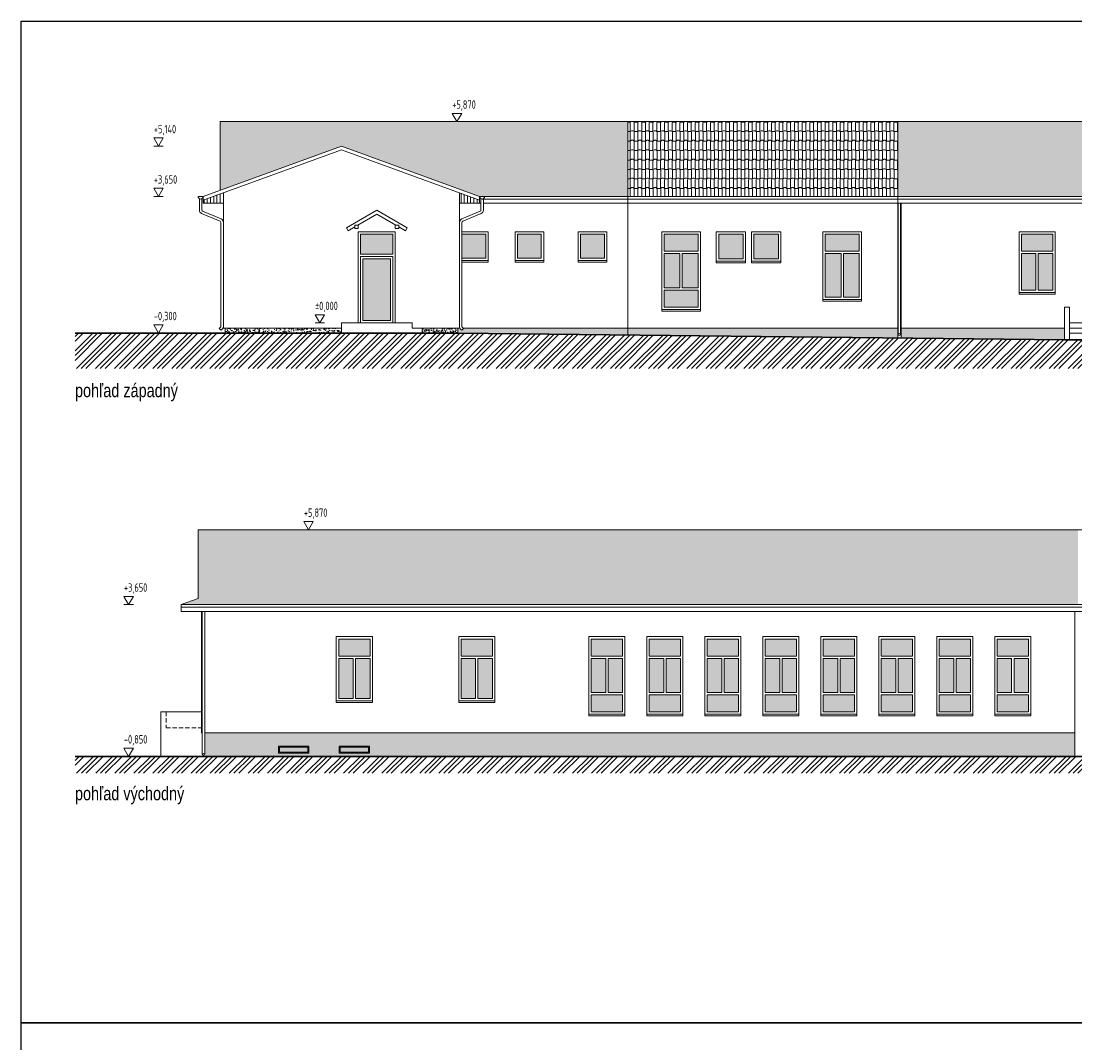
# Model space of a CAD drawing. Header units: millimetres. Extents: x -66400 to 220000, y -39950 to 48800.
# Tile 36 of 48: x 94000 to 125256, y 18506 to 48800. Entities that reach past the tile are written whole.
import ezdxf

# ---------------------------------------------------------------- set-up
doc = ezdxf.new("R2010")
doc.units = ezdxf.units.MM
doc.linetypes.add('HIDDEN', pattern=[9.525, 6.35, -3.175])
doc.layers.get('Defpoints').update_dxf_attribs({"color": 161})
for name, color, linetype, lineweight in [('A koty', 7, 'Continuous', 5), ('A okná-dvere', 144, 'Continuous', 9), ('A pod', 8, 'HIDDEN', 9), ('A steny', 30, 'Continuous', 30), ('A tenkeciary', 8, 'Continuous', 9), ('stamp', 1, 'Continuous', 5)]:
    doc.layers.add(name, color=color, linetype=linetype, lineweight=lineweight)
doc.layers.add('A srafy', color=7, linetype='Continuous', lineweight=5, true_color=0x7a7a7a)
doc.styles.add('ISOCP', font='isocp.shx', dxfattribs={"width": 0.8})
doc.styles.add('TUCNE', font='txt', dxfattribs={"width": 0.7, "height": 600})
pattern_1 = [(90, (120000, 45820.22), (-226.5768, 1e-14), [247.869, -312.53]), (31.7298, (120000, 45802.16), (226.5768, -1e-09), [44.162, -1021.408]), (0, (120037.56, 45825.4), (0, 560.399), [42.633, -183.944]), (148.2702, (120117.76, 45802.16), (-226.5768, -2e-08), [44.162, -1021.4087]), (0, (120117.76, 45802.16), (0, 560.399), [108.821, -117.756]), (90, (120117.76, 45820.22), (-226.5768, 1e-14), [247.869, -312.53]), (31.7298, (119992.5, 46082.36), (226.5768, -1e-09), [44.162, -1021.408]), (0, (120030.06, 46105.6), (0, 560.399), [42.633, -183.944]), (148.2702, (120110.26, 46082.36), (-226.5768, -1e-09), [44.162, -1021.408]), (0, (120110.26, 46082.36), (0, 560.399), [108.8215, -117.7554]), (90, (119992.5, 46100.42), (-226.5768, 1e-14), [247.869, -312.53]), (90, (120110.26, 46100.42), (-226.5768, 1e-14), [247.869, -312.53])]
pattern_2 = [(50, (100000, 57000), (182.1847, -15.9391), [19.05, -209.55]), (355, (100000, 57000), (-35.2434, 191.0568), [15.24, -167.6406]), (100.45144, (100015.18, 56998.67), (146.9412, 175.1178), [16.19, -178.0902]), (46.1842, (100000, 57050.8), (271.079, -42.0423), [28.575, -314.325]), (96.6356, (100022.6, 57047.3), (237.4041, 247.4261), [24.285, -267.1356]), (351.1842, (100000, 57050.8), (237.4041, 247.426), [22.86, -251.4597]), (21, (100025.4, 57038.1), (151.6144, -102.2652), [19.05, -209.55]), (326, (100025.4, 57038.1), (61.802, 184.188), [15.24, -167.64]), (71.45144, (100038.03, 57029.58), (213.4164, 81.9228), [16.19, -178.0899]), (37.5, (100000, 57000), (3.0886, 84.55504), [0, -165.608, 0, -170.18, 0, -168.275]), (7.5, (100000, 57000), (66.81966, 100.18057), [0, -97.028, 0, -161.798, 0, -64.135]), (327.5, (99943.36, 57000), (135.5906, -5.72874), [0, -63.5, 0, -198.12, 0, -262.89]), (317.5, (99917.96, 57000), (148.1292, 25.4265), [0, -82.55, 0, -131.572, 0, -186.69])]
pattern_3 = [(90, (100000, 75316.98), (-95.25, 2e-14), [])]

msp = doc.modelspace()

# ---------------------------------------------------------------- hatches: boundary and pattern name
at = {"layer": 'A srafy'}
h = msp.add_hatch(dxfattribs=at)
h.set_pattern_fill('BRAMAC-ALPSKA-28', color=256, scale=1.5)
h.set_pattern_definition(pattern_1)
h.paths.add_polyline_path([(99900, 45820.2), (99900, 43782), (103500, 45092.3), (107600, 43600), (112000, 43600), (112000, 45820.2)])
h = msp.add_hatch(dxfattribs=at)
h.set_pattern_fill('BRAMAC-ALPSKA-28', color=256, scale=1.5)
h.set_pattern_definition(pattern_1)
h.paths.add_polyline_path([(112000, 45820.2), (112000, 43600), (120000, 43600), (120000, 45820.2)])
h = msp.add_hatch(dxfattribs=at)
h.set_pattern_fill('BRAMAC-ALPSKA-28', color=256)
h.set_pattern_definition([(90, (103750, 56490), (-151.0512, 9e-15), [165.2458, -208.3534]), (31.72983, (103750, 56477.96), (151.05122, -7e-10), [29.4413, -680.9388]), (0, (103775.04, 56493.45), (0, 373.5992), [28.4219, -122.6293]), (148.2702, (103828.5, 56477.96), (-151.05122, -2e-08), [29.4413, -680.9391]), (0, (103828.5, 56477.96), (0, 373.5992), [72.5474, -78.5038]), (90, (103828.5, 56490), (-151.0512, 9e-15), [165.2458, -208.3534]), (31.72983, (103745, 56664.76), (151.05122, -7e-10), [29.4413, -680.9388]), (0, (103770.04, 56680.25), (0, 373.5992), [28.4219, -122.6293]), (148.27017, (103823.5, 56664.76), (-151.05122, -7e-10), [29.4413, -680.9388]), (0, (103823.5, 56664.76), (0, 373.5992), [72.5476, -78.5036]), (90, (103745, 56676.8), (-151.0512, 9e-15), [165.2458, -208.3534]), (90, (103823.5, 56676.8), (-151.0512, 9e-15), [165.2458, -208.3534])])
h.paths.add_polyline_path([(146600, 43600), (146100, 43782), (146100, 45820.2), (120000, 45820.2), (120000, 43600)])
h = msp.add_hatch(dxfattribs=at)
h.set_pattern_fill('ANSI31', color=256, scale=30, angle=45)
h.set_pattern_definition(pattern_3)
h.paths.add_polyline_path([(100000, 43400), (100000, 43712), (99400, 43500), (99400, 43400)])
h = msp.add_hatch(dxfattribs=at)
h.set_pattern_fill('ANSI31', color=256, scale=30, angle=45)
h.set_pattern_definition(pattern_3)
h.paths.add_polyline_path([(107008.8, 43400), (107000, 43712), (107600, 43493.6), (107600, 43400)])
h = msp.add_hatch(color=256, dxfattribs=at)
h.dxf.hatch_style = 1
h.paths.add_polyline_path([(104070, 41890), (104070, 42480), (105030, 42480), (105030, 41890)])
h = msp.add_hatch(color=256, dxfattribs=at)
h.dxf.hatch_style = 1
h.paths.add_polyline_path([(107780, 42480), (107075, 42480), (107075, 41770), (107780, 41770)])
h = msp.add_hatch(color=256, dxfattribs=at)
h.dxf.hatch_style = 1
h.paths.add_polyline_path([(109430, 42480), (108720, 42480), (108720, 41770), (109430, 41770)])
h = msp.add_hatch(color=256, dxfattribs=at)
h.dxf.hatch_style = 1
h.paths.add_polyline_path([(111300, 42480), (110590, 42480), (110590, 41770), (111300, 41770)])
h = msp.add_hatch(color=256, dxfattribs=at)
h.dxf.hatch_style = 1
h.paths.add_polyline_path([(113070, 41975), (113070, 42480), (114080, 42480), (114080, 41975)])
h.paths.add_polyline_path([(113610, 41905), (114080, 41905), (114080, 40895), (113610, 40895)])
h.paths.add_polyline_path([(114080, 40825), (114080, 40320), (113070, 40320), (113070, 40825)])
h.paths.add_polyline_path([(113540, 40895), (113070, 40895), (113070, 41905), (113540, 41905)])
h = msp.add_hatch(color=256, dxfattribs=at)
h.dxf.hatch_style = 1
h.paths.add_polyline_path([(114690, 41750), (115420, 41750), (115420, 42480), (114690, 42480)])
h = msp.add_hatch(color=256, dxfattribs=at)
h.dxf.hatch_style = 1
h.paths.add_polyline_path([(115730, 41750), (116460, 41750), (116460, 42480), (115730, 42480)])
h = msp.add_hatch(color=256, dxfattribs=at)
h.dxf.hatch_style = 1
h.paths.add_polyline_path([(118860, 41975), (118860, 42480), (117850, 42480), (117850, 41975)])
h.paths.add_polyline_path([(118320, 41905), (117850, 41905), (117850, 40620), (118320, 40620)])
h.paths.add_polyline_path([(118390, 40620), (118860, 40620), (118860, 41905), (118390, 41905)])
h = msp.add_hatch(color=256, dxfattribs=at)
h.dxf.hatch_style = 1
h.paths.add_polyline_path([(123670, 42480), (123670, 41975), (124600, 41975), (124600, 42480)])
h.paths.add_polyline_path([(124100, 41905), (123670, 41905), (123670, 40820), (124100, 40820)])
h.paths.add_polyline_path([(124170, 40820), (124600, 40820), (124600, 41905), (124170, 41905)])
h = msp.add_hatch(color=256, dxfattribs=at)
h.dxf.hatch_style = 1
h.paths.add_polyline_path([(104140, 41750), (104140, 39920), (104960, 39920), (104960, 41750)])
h = msp.add_hatch(dxfattribs=at)
h.set_pattern_fill('AR-CONC', color=256)
h.set_pattern_definition(pattern_2)
h.paths.add_polyline_path([(103500, 39550), (103500, 39700), (100050, 39700), (100050, 39550)])
h = msp.add_hatch(dxfattribs=at)
h.set_pattern_fill('AR-CONC', color=256)
h.set_pattern_definition(pattern_2)
h.paths.add_polyline_path([(106950, 39550), (106950, 39700), (105900, 39700), (105900, 39550)])
h = msp.add_hatch(dxfattribs=at)
h.set_pattern_fill('AR-CONC', color=256)
h.set_pattern_definition(pattern_2)
h.paths.add_polyline_path([(107109.5, 39700), (107121.3, 39688.1), (107068.3, 39635.1), (107033, 39670.5, -0.0813901), (107011.7, 39700), (107000, 39700), (106950, 39700), (106950, 39550), (112000, 39493.9), (112000, 39700)])
h = msp.add_hatch(dxfattribs=at)
h.set_pattern_fill('AR-CONC', color=256)
h.set_pattern_definition(pattern_2)
h.paths.add_polyline_path([(112000, 39700), (112000, 39493.9), (120000, 39405), (120000, 39700)])
h = msp.add_hatch(dxfattribs=at)
h.set_pattern_fill('AR-CONC', color=256)
h.set_pattern_definition(pattern_2)
h.paths.add_polyline_path([(124950, 39350), (124950, 39700), (120100, 39700), (120100, 39403.9)])
h = msp.add_hatch(dxfattribs=at)
h.set_pattern_fill('ZEM_PUVODNI', color=256, scale=100)
h.set_pattern_definition([(45, (100000, 57000), (-282.8427, 282.8427), []), (45, (100141.42, 57000), (-282.8427, 282.8427), []), (45, (100282.84, 57000), (-282.8427, 282.8427), [])])
h.paths.add_polyline_path([(126500, 39350), (124950, 39350), (106950, 39550), (95600, 39550), (95600, 38500), (149750, 38500), (149750, 39200), (145950, 39200)])
h = msp.add_hatch(dxfattribs=at)
h.set_pattern_fill('BRAMAC-ALPSKA-28', color=256)
h.set_pattern_definition([(90, (99350, 44390), (-151.0512, 9e-15), [165.2458, -208.3534]), (31.72983, (99350, 44377.96), (151.05122, -7e-10), [29.4413, -680.9388]), (0, (99375.04, 44393.45), (0, 373.599), [28.422, -122.6293]), (148.2702, (99428.5, 44377.96), (-151.05122, -2e-08), [29.4413, -680.9391]), (0, (99428.5, 44377.96), (0, 373.599), [72.5474, -78.5038]), (90, (99428.5, 44390), (-151.0512, 9e-15), [165.2458, -208.3534]), (31.72983, (99345, 44564.76), (151.05122, -7e-10), [29.4413, -680.9388]), (0, (99370.04, 44580.25), (0, 373.599), [28.422, -122.6293]), (148.27017, (99423.5, 44564.76), (-151.05122, -7e-10), [29.4413, -680.9388]), (0, (99423.5, 44564.76), (0, 373.599), [72.5476, -78.5036]), (90, (99345, 44576.8), (-151.0512, 9e-15), [165.2458, -208.3534]), (90, (99423.5, 44576.8), (-151.0512, 9e-15), [165.2458, -208.3534])])
h.paths.add_polyline_path([(125350, 31500), (125350, 33720.2), (99250, 33720.2), (99250, 31682), (98750, 31500)])
h = msp.add_hatch(color=256, dxfattribs=at)
h.dxf.hatch_style = 1
h.paths.add_polyline_path([(103420, 30480), (103420, 29975), (104350, 29975), (104350, 30480)])
h.paths.add_polyline_path([(104350, 29905), (103920, 29905), (103920, 28720), (104350, 28720)])
h.paths.add_polyline_path([(103420, 28720), (103420, 29905), (103850, 29905), (103850, 28720)])
h = msp.add_hatch(color=256, dxfattribs=at)
h.dxf.hatch_style = 1
h.paths.add_polyline_path([(107050, 30480), (107050, 29975), (107980, 29975), (107980, 30480)])
h.paths.add_polyline_path([(107980, 29905), (107550, 29905), (107550, 28720), (107980, 28720)])
h.paths.add_polyline_path([(107050, 28720), (107050, 29905), (107480, 29905), (107480, 28720)])
h = msp.add_hatch(color=256, dxfattribs=at)
h.dxf.hatch_style = 1
h.paths.add_polyline_path([(110910, 29975), (110910, 30480), (111840, 30480), (111840, 29975)])
h.paths.add_polyline_path([(111410, 29905), (111840, 29905), (111840, 28895), (111410, 28895)])
h.paths.add_polyline_path([(111840, 28825), (111840, 28320), (110910, 28320), (110910, 28825)])
h.paths.add_polyline_path([(111340, 28895), (110910, 28895), (110910, 29905), (111340, 29905)])
h = msp.add_hatch(color=256, dxfattribs=at)
h.dxf.hatch_style = 1
h.paths.add_polyline_path([(112630, 29975), (112630, 30480), (113560, 30480), (113560, 29975)])
h.paths.add_polyline_path([(113130, 29905), (113560, 29905), (113560, 28895), (113130, 28895)])
h.paths.add_polyline_path([(113560, 28825), (113560, 28320), (112630, 28320), (112630, 28825)])
h.paths.add_polyline_path([(113060, 28895), (112630, 28895), (112630, 29905), (113060, 29905)])
h = msp.add_hatch(color=256, dxfattribs=at)
h.dxf.hatch_style = 1
h.paths.add_polyline_path([(114350, 29975), (114350, 30480), (115280, 30480), (115280, 29975)])
h.paths.add_polyline_path([(114850, 29905), (115280, 29905), (115280, 28895), (114850, 28895)])
h.paths.add_polyline_path([(115280, 28825), (115280, 28320), (114350, 28320), (114350, 28825)])
h.paths.add_polyline_path([(114780, 28895), (114350, 28895), (114350, 29905), (114780, 29905)])
h = msp.add_hatch(color=256, dxfattribs=at)
h.dxf.hatch_style = 1
h.paths.add_polyline_path([(116070, 29975), (116070, 30480), (117000, 30480), (117000, 29975)])
h.paths.add_polyline_path([(116570, 29905), (117000, 29905), (117000, 28895), (116570, 28895)])
h.paths.add_polyline_path([(117000, 28825), (117000, 28320), (116070, 28320), (116070, 28825)])
h.paths.add_polyline_path([(116500, 28895), (116070, 28895), (116070, 29905), (116500, 29905)])
h = msp.add_hatch(color=256, dxfattribs=at)
h.dxf.hatch_style = 1
h.paths.add_polyline_path([(117790, 29975), (117790, 30480), (118720, 30480), (118720, 29975)])
h.paths.add_polyline_path([(118290, 29905), (118720, 29905), (118720, 28895), (118290, 28895)])
h.paths.add_polyline_path([(118720, 28825), (118720, 28320), (117790, 28320), (117790, 28825)])
h.paths.add_polyline_path([(118220, 28895), (117790, 28895), (117790, 29905), (118220, 29905)])
h = msp.add_hatch(color=256, dxfattribs=at)
h.dxf.hatch_style = 1
h.paths.add_polyline_path([(119510, 29975), (119510, 30480), (120440, 30480), (120440, 29975)])
h.paths.add_polyline_path([(120010, 29905), (120440, 29905), (120440, 28895), (120010, 28895)])
h.paths.add_polyline_path([(120440, 28825), (120440, 28320), (119510, 28320), (119510, 28825)])
h.paths.add_polyline_path([(119940, 28895), (119510, 28895), (119510, 29905), (119940, 29905)])
h = msp.add_hatch(color=256, dxfattribs=at)
h.dxf.hatch_style = 1
h.paths.add_polyline_path([(121230, 29975), (121230, 30480), (122160, 30480), (122160, 29975)])
h.paths.add_polyline_path([(121730, 29905), (122160, 29905), (122160, 28895), (121730, 28895)])
h.paths.add_polyline_path([(122160, 28825), (122160, 28320), (121230, 28320), (121230, 28825)])
h.paths.add_polyline_path([(121660, 28895), (121230, 28895), (121230, 29905), (121660, 29905)])
h = msp.add_hatch(color=256, dxfattribs=at)
h.dxf.hatch_style = 1
h.paths.add_polyline_path([(122950, 29975), (122950, 30480), (123880, 30480), (123880, 29975)])
h.paths.add_polyline_path([(123450, 29905), (123880, 29905), (123880, 28895), (123450, 28895)])
h.paths.add_polyline_path([(123880, 28825), (123880, 28320), (122950, 28320), (122950, 28825)])
h.paths.add_polyline_path([(123380, 28895), (122950, 28895), (122950, 29905), (123380, 29905)])
h = msp.add_hatch(dxfattribs=at)
h.set_pattern_fill('AR-CONC', color=256)
edge = h.paths.add_edge_path()
edge.add_line((125250, 27700), (99450, 27700))
edge.add_line((99450, 27700), (99450, 27061.6))
edge.add_ellipse((99412.5, 27061.6), major_axis=(-37.5, 0), ratio=0.7071068, start_angle=70.52878, end_angle=180, ccw=False)
edge.add_line((99400, 27036.6), (99400, 27000))
edge.add_line((99400, 27000), (125250, 27000))
edge.add_line((125250, 27000), (125250, 27700))
h.paths.add_polyline_path([(104335, 27300), (104335, 27100), (103435, 27100), (103435, 27300)], flags=16)
h.paths.add_polyline_path([(104305, 27270), (104305, 27130), (103465, 27130), (103465, 27270)], flags=0)
h.paths.add_polyline_path([(102535, 27300), (102535, 27100), (101635, 27100), (101635, 27300)], flags=16)
h.paths.add_polyline_path([(102505, 27270), (102505, 27130), (101665, 27130), (101665, 27270)], flags=0)
h = msp.add_hatch(color=256, dxfattribs=at)
h.dxf.hatch_style = 1
h.paths.add_polyline_path([(102505, 27270), (102505, 27130), (101665, 27130), (101665, 27270)])
h = msp.add_hatch(color=256, dxfattribs=at)
h.dxf.hatch_style = 1
h.paths.add_polyline_path([(104305, 27270), (104305, 27130), (103465, 27130), (103465, 27270)])
h = msp.add_hatch(dxfattribs=at)
h.set_pattern_fill('ZEM_PUVODNI', color=256, scale=100)
h.set_pattern_definition([(45, (95600, 57000), (-282.8427, 282.8427), []), (45, (95741.42, 57000), (-282.8427, 282.8427), []), (45, (95882.84, 57000), (-282.8427, 282.8427), [])])
h.paths.add_polyline_path([(95600, 26500), (149750, 26500), (149750, 27000), (95600, 27000)])

# ---------------------------------------------------------------- linework, layer by layer
at = {"layer": 'A koty'}
for p, q in [((106787.7, 45820.2), (107067.7, 45820.2)), ((97937.7, 45092.3), (98217.7, 45092.3)), ((97937.7, 43600), (98217.7, 43600)), ((102720, 39850), (103000, 39850)), ((102387.7, 33720.2), (102667.7, 33720.2)), ((97050, 31500), (97330, 31500))]:
    msp.add_line(p, q, dxfattribs=at)
for points in [[(106787.7, 46062.7), (107067.7, 46062.7), (106927.7, 45820.2), (106787.7, 46062.7)], [(97937.7, 45334.8), (98217.7, 45334.8), (98077.7, 45092.3), (97937.7, 45334.8)], [(97937.7, 43842.5), (98217.7, 43842.5), (98077.7, 43600), (97937.7, 43842.5)], [(102720, 40092.5), (103000, 40092.5), (102860, 39850), (102720, 40092.5)], [(97937.7, 39792.5), (98217.7, 39792.5), (98077.7, 39550), (97937.7, 39792.5)], [(102387.7, 33962.7), (102667.7, 33962.7), (102527.7, 33720.2), (102387.7, 33962.7)], [(97050, 31742.5), (97330, 31742.5), (97190, 31500), (97050, 31742.5)], [(97050, 27242.5), (97330, 27242.5), (97190, 27000), (97050, 27242.5)]]:
    msp.add_lwpolyline(points, dxfattribs=at)
at = {"layer": 'A okná-dvere'}
for p, q in [((104070, 41820), (105030, 41820)), ((104070, 39850), (104070, 41820)), ((105030, 41820), (105030, 39850)), ((110910, 29975), (110910, 30480)), ((110910, 30480), (111840, 30480)), ((111840, 30480), (111840, 29975)), ((112630, 29975), (112630, 30480)), ((112630, 30480), (113560, 30480)), ((113560, 30480), (113560, 29975)), ((114350, 29975), (114350, 30480)), ((114350, 30480), (115280, 30480)), ((115280, 30480), (115280, 29975)), ((116070, 29975), (116070, 30480)), ((116070, 30480), (117000, 30480)), ((117000, 30480), (117000, 29975)), ((117790, 29975), (117790, 30480)), ((117790, 30480), (118720, 30480)), ((118720, 30480), (118720, 29975)), ((119510, 29975), (119510, 30480)), ((119510, 30480), (120440, 30480)), ((120440, 30480), (120440, 29975)), ((121230, 29975), (121230, 30480)), ((121230, 30480), (122160, 30480)), ((122160, 30480), (122160, 29975)), ((122950, 29975), (122950, 30480)), ((122950, 30480), (123880, 30480)), ((123880, 30480), (123880, 29975)), ((111840, 29975), (110910, 29975)), ((110910, 28895), (110910, 29905)), ((110910, 29905), (111340, 29905)), ((111340, 29905), (111340, 28895)), ((111410, 29905), (111840, 29905)), ((111410, 28895), (111410, 29905)), ((111840, 29905), (111840, 28895)), ((113560, 29975), (112630, 29975)), ((112630, 28895), (112630, 29905)), ((112630, 29905), (113060, 29905)), ((113060, 29905), (113060, 28895)), ((113130, 29905), (113560, 29905)), ((113130, 28895), (113130, 29905)), ((113560, 29905), (113560, 28895)), ((115280, 29975), (114350, 29975)), ((114350, 28895), (114350, 29905)), ((114350, 29905), (114780, 29905)), ((114780, 29905), (114780, 28895)), ((114850, 29905), (115280, 29905)), ((114850, 28895), (114850, 29905)), ((115280, 29905), (115280, 28895)), ((117000, 29975), (116070, 29975)), ((116070, 28895), (116070, 29905)), ((116070, 29905), (116500, 29905)), ((116500, 29905), (116500, 28895)), ((116570, 29905), (117000, 29905)), ((116570, 28895), (116570, 29905)), ((117000, 29905), (117000, 28895)), ((118720, 29975), (117790, 29975)), ((117790, 28895), (117790, 29905)), ((117790, 29905), (118220, 29905)), ((118220, 29905), (118220, 28895)), ((118290, 29905), (118720, 29905)), ((118290, 28895), (118290, 29905)), ((118720, 29905), (118720, 28895)), ((120440, 29975), (119510, 29975)), ((119510, 28895), (119510, 29905)), ((119510, 29905), (119940, 29905)), ((119940, 29905), (119940, 28895)), ((120010, 29905), (120440, 29905)), ((120010, 28895), (120010, 29905)), ((120440, 29905), (120440, 28895)), ((122160, 29975), (121230, 29975)), ((121230, 28895), (121230, 29905)), ((121230, 29905), (121660, 29905)), ((121660, 29905), (121660, 28895)), ((121730, 29905), (122160, 29905)), ((121730, 28895), (121730, 29905)), ((122160, 29905), (122160, 28895)), ((123880, 29975), (122950, 29975)), ((122950, 28895), (122950, 29905)), ((122950, 29905), (123380, 29905)), ((123380, 29905), (123380, 28895)), ((123450, 29905), (123880, 29905)), ((123450, 28895), (123450, 29905)), ((123880, 29905), (123880, 28895)), ((111340, 28895), (110910, 28895)), ((110910, 28320), (110910, 28825)), ((110910, 28825), (111840, 28825)), ((111840, 28895), (111410, 28895)), ((111840, 28825), (111840, 28320)), ((113060, 28895), (112630, 28895)), ((112630, 28320), (112630, 28825)), ((112630, 28825), (113560, 28825)), ((113560, 28895), (113130, 28895)), ((113560, 28825), (113560, 28320)), ((114780, 28895), (114350, 28895)), ((114350, 28320), (114350, 28825)), ((114350, 28825), (115280, 28825)), ((115280, 28895), (114850, 28895)), ((115280, 28825), (115280, 28320)), ((116500, 28895), (116070, 28895)), ((116070, 28320), (116070, 28825)), ((116070, 28825), (117000, 28825)), ((117000, 28895), (116570, 28895)), ((117000, 28825), (117000, 28320)), ((118220, 28895), (117790, 28895)), ((117790, 28320), (117790, 28825)), ((117790, 28825), (118720, 28825)), ((118720, 28895), (118290, 28895)), ((118720, 28825), (118720, 28320)), ((119940, 28895), (119510, 28895)), ((119510, 28320), (119510, 28825)), ((119510, 28825), (120440, 28825)), ((120440, 28895), (120010, 28895)), ((120440, 28825), (120440, 28320)), ((121660, 28895), (121230, 28895)), ((121230, 28320), (121230, 28825)), ((121230, 28825), (122160, 28825)), ((122160, 28895), (121730, 28895)), ((122160, 28825), (122160, 28320)), ((123380, 28895), (122950, 28895)), ((122950, 28825), (123880, 28825)), ((122950, 28320), (122950, 28825)), ((123880, 28895), (123450, 28895)), ((123880, 28825), (123880, 28320)), ((111840, 28320), (110910, 28320)), ((113560, 28320), (112630, 28320)), ((115280, 28320), (114350, 28320)), ((117000, 28320), (116070, 28320)), ((118720, 28320), (117790, 28320)), ((120440, 28320), (119510, 28320)), ((122160, 28320), (121230, 28320)), ((123880, 28320), (122950, 28320))]:
    msp.add_line(p, q, dxfattribs=at)
for points in [[(104070, 41890), (104070, 42480), (105030, 42480), (105030, 41890)], [(107780, 42480), (107075, 42480), (107075, 41770), (107780, 41770)], [(109430, 42480), (108720, 42480), (108720, 41770), (109430, 41770)], [(111300, 42480), (110590, 42480), (110590, 41770), (111300, 41770)], [(113070, 41975), (113070, 42480), (114080, 42480), (114080, 41975)], [(114690, 41750), (115420, 41750), (115420, 42480), (114690, 42480)], [(115730, 41750), (116460, 41750), (116460, 42480), (115730, 42480)], [(117850, 41975), (117850, 42480), (118860, 42480), (118860, 41975)], [(123670, 42480), (124600, 42480), (124600, 41975), (123670, 41975)], [(113540, 40895), (113070, 40895), (113070, 41905), (113540, 41905)], [(113610, 41905), (114080, 41905), (114080, 40895), (113610, 40895)], [(118320, 40620), (117850, 40620), (117850, 41905), (118320, 41905)], [(118390, 41905), (118860, 41905), (118860, 40620), (118390, 40620)], [(123670, 40820), (123670, 41905), (124100, 41905), (124100, 40820)], [(124600, 41905), (124600, 40820), (124170, 40820), (124170, 41905)], [(104140, 41750), (104960, 41750), (104960, 39920), (104140, 39920)], [(114080, 40825), (114080, 40320), (113070, 40320), (113070, 40825)], [(103420, 30480), (103420, 29975), (104350, 29975), (104350, 30480)], [(107050, 30480), (107050, 29975), (107980, 29975), (107980, 30480)], [(103420, 28720), (103420, 29905), (103850, 29905), (103850, 28720)], [(104350, 29905), (103920, 29905), (103920, 28720), (104350, 28720)], [(107050, 28720), (107050, 29905), (107480, 29905), (107480, 28720)], [(107980, 29905), (107550, 29905), (107550, 28720), (107980, 28720)], [(102505, 27270), (102505, 27130), (101665, 27130), (101665, 27270)], [(104305, 27270), (104305, 27130), (103465, 27130), (103465, 27270)]]:
    msp.add_lwpolyline(points, close=True, dxfattribs=at)
at = {"layer": 'A pod', "ltscale": 20}
for p, q in [((98300, 28320), (98300, 27850)), ((98300, 27850), (99375, 27850))]:
    msp.add_line(p, q, dxfattribs=at)
at = {"layer": 'A steny'}
for p, q in [((95600, 39550), (106950, 39550)), ((124950, 39350), (106950, 39550)), ((124950, 39350), (126500, 39350)), ((95600, 27000), (149750, 27000))]:
    msp.add_line(p, q, dxfattribs=at)
at = {"layer": 'A tenkeciary'}
for p, q in [((99900, 45820.2), (146100, 45820.2)), ((99900, 43782), (99900, 45820.2)), ((112000, 43500), (112000, 45820.2)), ((120000, 43500), (120000, 45820.2)), ((99400, 43600), (103500, 45092.3)), ((107600, 43600), (103500, 45092.3)), ((99400, 43493.6), (103500, 44985.9)), ((107600, 43493.6), (103500, 44985.9)), ((99400, 43600), (99250, 43600)), ((99287.5, 43535), (99287.5, 43199)), ((99362.5, 43535), (99362.5, 43199)), ((99400, 43400), (99400, 43600)), ((100000, 39700), (100000, 43712)), ((107000, 43712), (107000, 39700)), ((146600, 43600), (107600, 43600)), ((107600, 43400), (107600, 43600)), ((107637.5, 43535), (107637.5, 43199)), ((107675, 43525), (146600, 43525)), ((107712.5, 43535), (107712.5, 43199)), ((112000, 39493.9), (112000, 43500)), ((120000, 43500), (120000, 39405)), ((99385.3, 43164.5), (99931.5, 42932.7)), ((99400, 43400), (100000, 43400)), ((103650, 42671.1), (104550, 43190.7)), ((104450, 43133), (104447.4, 43134.5)), ((105450, 42671.1), (104550, 43190.7)), ((104650, 43133), (104652.6, 43134.5)), ((107600, 43400), (107000, 43400)), ((107614.7, 43164.5), (107068.5, 42932.7)), ((107637.5, 43400), (107600, 43400)), ((146600, 43400), (107712.5, 43400)), ((120012.5, 39511.6), (120012.5, 43400)), ((120087.5, 39511.6), (120087.5, 43400)), ((120100, 43400), (120100, 39403.9)), ((99356, 43095.5), (99902.2, 42863.7)), ((99925, 42829.1), (99925, 39750)), ((103986.6, 42750), (104550, 43075.3)), ((105113.4, 42750), (104550, 43075.3)), ((107075, 42829.1), (107075, 39750)), ((107644, 43095.5), (107097.8, 42863.7)), ((103700, 42584.5), (103650, 42671.1)), ((103700, 42584.5), (103900, 42700)), ((104000, 42550), (104000, 39850)), ((105100, 42550), (104000, 42550)), ((105100, 42550), (105100, 39850)), ((105400, 42584.5), (105200, 42700)), ((105400, 42584.5), (105450, 42671.1)), ((113000, 42550), (113000, 40250)), ((114150, 42550), (113000, 42550)), ((114150, 40250), (114150, 42550)), ((117780, 42550), (117780, 40550)), ((118930, 42550), (117780, 42550)), ((118930, 40550), (118930, 42550)), ((123600, 40700), (123600, 40750)), ((124670, 40700), (123600, 40700)), ((124670, 40750), (124670, 40700)), ((117780, 40550), (118930, 40550)), ((113000, 40250), (114150, 40250)), ((125100, 40320), (124950, 40320)), ((124950, 40320), (124950, 39350)), ((125100, 40320), (125100, 39350)), ((99914, 39723.5), (99878.7, 39688.1)), ((103500, 39700), (100000, 39700)), ((100050, 39700), (100050, 39550)), ((103500, 39850), (105600, 39850)), ((103500, 39850), (103500, 39550)), ((105600, 39850), (105600, 39700)), ((107000, 39700), (105600, 39700)), ((105900, 39700), (105900, 39550)), ((106950, 39700), (106950, 39550)), ((107011.7, 39700), (107000, 39700)), ((107086, 39723.5), (107121.3, 39688.1)), ((120000, 39700), (107109.5, 39700)), ((124950, 39700), (120100, 39700)), ((125100, 39850), (126350, 39850)), ((126350, 39700), (125100, 39700)), ((99878.7, 39688.1), (99931.7, 39635.1)), ((99967, 39670.5), (99931.7, 39635.1)), ((107033, 39670.5), (107068.3, 39635.1)), ((107121.3, 39688.1), (107068.3, 39635.1)), ((125100, 39550), (126350, 39550)), ((99250, 31682), (99250, 33720.2)), ((145450, 33720.2), (99250, 33720.2)), ((98750, 31500), (99250, 31682)), ((98750, 31300), (98750, 31500)), ((98750, 31500), (145450, 31500)), ((98750, 31425), (145450, 31425)), ((98750, 31300), (145450, 31300)), ((99350, 27700), (99350, 31300)), ((99375, 27700), (99375, 31300)), ((99450, 27061.6), (99450, 31300)), ((125250, 31300), (125250, 27000)), ((110840, 30550), (110840, 28250)), ((111910, 30550), (110840, 30550)), ((111910, 28250), (111910, 30550)), ((112560, 30550), (112560, 28250)), ((113630, 30550), (112560, 30550)), ((113630, 28250), (113630, 30550)), ((114280, 30550), (114280, 28250)), ((115350, 30550), (114280, 30550)), ((115350, 28250), (115350, 30550)), ((116000, 30550), (116000, 28250)), ((117070, 30550), (116000, 30550)), ((117070, 28250), (117070, 30550)), ((117720, 30550), (117720, 28250)), ((118790, 30550), (117720, 30550)), ((118790, 28250), (118790, 30550)), ((119440, 30550), (119440, 28250)), ((120510, 30550), (119440, 30550)), ((120510, 28250), (120510, 30550)), ((121160, 30550), (121160, 28250)), ((122230, 30550), (121160, 30550)), ((122230, 28250), (122230, 30550)), ((122880, 30550), (122880, 28250)), ((123950, 30550), (122880, 30550)), ((123950, 28250), (123950, 30550)), ((98150, 28320), (98150, 27000)), ((98150, 28320), (99350, 28320)), ((110840, 28200), (110840, 28250)), ((110840, 28250), (111910, 28250)), ((110840, 28250), (111910, 28250)), ((111910, 28200), (110840, 28200)), ((111910, 28250), (111910, 28200)), ((112560, 28250), (113630, 28250)), ((112560, 28200), (112560, 28250)), ((112560, 28250), (113630, 28250)), ((113630, 28200), (112560, 28200)), ((113630, 28250), (113630, 28200)), ((114280, 28250), (115350, 28250)), ((114280, 28200), (114280, 28250)), ((114280, 28250), (115350, 28250)), ((115350, 28200), (114280, 28200)), ((115350, 28250), (115350, 28200)), ((116000, 28250), (117070, 28250)), ((116000, 28200), (116000, 28250)), ((116000, 28250), (117070, 28250)), ((117070, 28200), (116000, 28200)), ((117070, 28250), (117070, 28200)), ((117720, 28250), (118790, 28250)), ((117720, 28200), (117720, 28250)), ((117720, 28250), (118790, 28250)), ((118790, 28200), (117720, 28200)), ((118790, 28250), (118790, 28200)), ((119440, 28250), (120510, 28250)), ((119440, 28200), (119440, 28250)), ((119440, 28250), (120510, 28250)), ((120510, 28200), (119440, 28200)), ((120510, 28250), (120510, 28200)), ((121160, 28250), (122230, 28250)), ((121160, 28200), (121160, 28250)), ((121160, 28250), (122230, 28250)), ((122230, 28200), (121160, 28200)), ((122230, 28250), (122230, 28200)), ((122880, 28250), (123950, 28250)), ((122880, 28200), (122880, 28250)), ((122880, 28250), (123950, 28250)), ((123950, 28200), (122880, 28200)), ((123950, 28250), (123950, 28200)), ((99350, 27700), (99375, 27700)), ((99375, 27061.6), (99375, 27700)), ((99450, 27700), (125250, 27700)), ((99400, 27036.6), (99400, 27000))]:
    msp.add_line(p, q, dxfattribs=at)
for points in [[(103900, 42650), (104000, 42650), (104000, 42750), (103900, 42750)], [(105200, 42650), (105100, 42650), (105100, 42750), (105200, 42750)], [(109500, 42550), (108650, 42550), (108650, 41700), (109500, 41700)], [(111370, 42550), (110520, 42550), (110520, 41700), (111370, 41700)], [(114620, 41680), (115490, 41680), (115490, 42550), (114620, 42550)], [(115660, 41680), (116530, 41680), (116530, 42550), (115660, 42550)], [(107850, 41650), (107075, 41650), (107075, 41700), (107850, 41700)], [(109500, 41650), (108650, 41650), (108650, 41700), (109500, 41700)], [(111370, 41650), (110520, 41650), (110520, 41700), (111370, 41700)], [(114620, 41630), (115490, 41630), (115490, 41680), (114620, 41680)], [(115660, 41630), (116530, 41630), (116530, 41680), (115660, 41680)], [(117780, 40500), (117780, 40550), (118930, 40550), (118930, 40500)], [(113000, 40200), (113000, 40250), (114150, 40250), (114150, 40200)], [(103350, 30550), (104420, 30550), (104420, 28650), (103350, 28650)], [(106980, 30550), (108050, 30550), (108050, 28650), (106980, 28650)], [(104420, 28600), (103350, 28600), (103350, 28650), (104420, 28650)], [(108050, 28600), (106980, 28600), (106980, 28650), (108050, 28650)], [(102535, 27300), (102535, 27100), (101635, 27100), (101635, 27300)], [(104335, 27300), (104335, 27100), (103435, 27100), (103435, 27300)]]:
    msp.add_lwpolyline(points, close=True, dxfattribs=at)
for points in [[(107075, 41700), (107850, 41700), (107850, 42550), (107075, 42550)], [(124670, 40750), (123600, 40750), (124670, 40750), (124670, 42550), (123600, 42550), (123600, 40750)]]:
    msp.add_lwpolyline(points, dxfattribs=at)
for centre, radius, start, end in [((99325, 43600), 75, 180, 0), ((107675, 43600), 75, 180, 0), ((99400, 43199), 112.5, 180, 247), ((99400, 43199), 37.5, 180, 247), ((107600, 43199), 37.5, 293, 0), ((107600, 43199), 112.5, 293, 0), ((99887.5, 42829.1), 37.5, 0, 67), ((99887.5, 42829.1), 112.5, 0, 67), ((107112.5, 42829.1), 112.5, 113, 180), ((107112.5, 42829.1), 37.5, 113, 180), ((99887.5, 39750), 37.5, 315, 0), ((99887.5, 39750), 112.5, 315, 0), ((107112.5, 39750), 112.5, 180, 225), ((107112.5, 39750), 37.5, 180, 225)]:
    msp.add_arc(centre, radius, start, end, dxfattribs=at)
at = {"layer": 'A tenkeciary', "extrusion": (0, 0, -1)}
msp.add_ellipse((120050, 39511.6), major_axis=(37.5, 0), ratio=0.7071068, dxfattribs=at)
at = {"layer": 'A tenkeciary'}
msp.add_ellipse((99412.5, 27061.6), major_axis=(-37.5, 0), ratio=0.7071068, dxfattribs=at)
at = {"layer": 'Defpoints'}
for points in [[(94000, 48800), (157000, 48800), (157000, 19100), (94000, 19100)], [(94000, 19100), (157000, 19100), (157000, -10600), (94000, -10600)]]:
    msp.add_lwpolyline(points, close=True, dxfattribs=at)

# ---------------------------------------------------------------- texts
at = {"layer": 'A koty', "char_height": 250, "attachment_point": 7, "style": 'ISOCP'}
for s, insert in [('+5,870', (106787.7, 46142.7)), ('+5,140', (97937.7, 45414.8)), ('+3,650', (97937.7, 43922.5)), ('%%P0,000', (102720, 40172.5)), ('-0,300', (97937.7, 39872.5)), ('+5,870', (102387.7, 34042.7)), ('+3,650', (97050, 31822.5)), ('-0,850', (97050, 27322.5))]:
    msp.add_mtext(s, dxfattribs=dict(at, insert=insert))
at = {"layer": 'stamp', "style": 'TUCNE', "width": 0.8}
for s, p in [('pohľad západný', (95600, 37650)), ('pohľad východný', (95600, 25700))]:
    msp.add_text(s, height=400, dxfattribs=at).set_placement(p)

doc.saveas('drawing.dxf')
